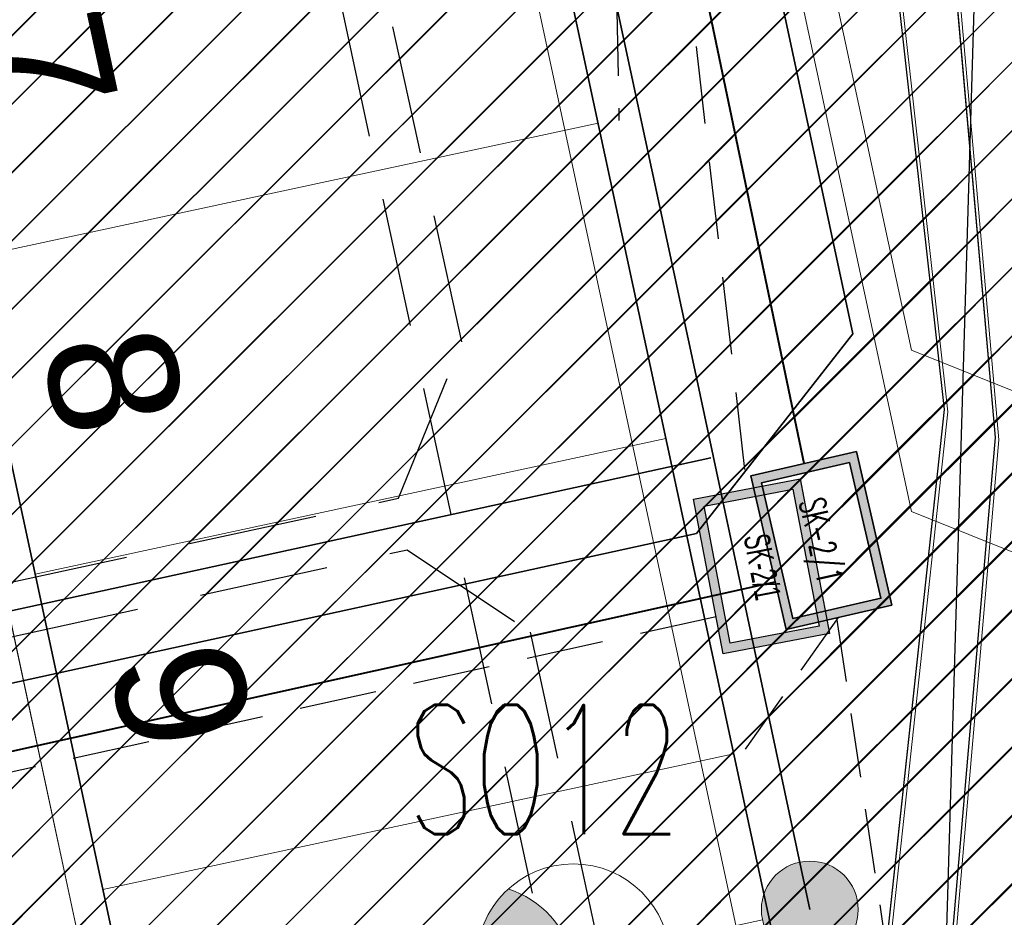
# Model space of a CAD drawing. Header units: metres. Extents: x 6567444 to 13135881, y 5574237 to 11149086.
# Tile 107 of 191: x 6567938 to 6567946, y 5574435 to 5574442. Entities that reach past the tile are written whole.
import ezdxf
from ezdxf.enums import TextEntityAlignment as Align

# ---------------------------------------------------------------- set-up
doc = ezdxf.new("R2010")
doc.units = ezdxf.units.M
for name, pattern in [('Krawędzie ukryte xs', [0.8999999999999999, 0.6, -0.2999999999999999]), ('Przerywana', [240, 120, -120]), ('Przerywana gęsta', [89.99999999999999, 59.99999999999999, -29.99999999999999]), ('Przerywana2', [1.5, 1, -0.5]), ('SEL_r', [1.5, 1, -0.5])]:
    doc.linetypes.add(name, pattern=pattern)
for name, color, linetype in [('01FORMA - PZT - Inne obiekty', 7, 'Continuous'), ('FORMA - Arch 01 - 820-G Rysunki Obrazki', 7, 'Continuous'), ('FORMA - Arch 01 - PZT 1 Strefy', 7, 'Continuous'), ('FORMA - Arch 01 - PZT-3 Zagospodarowanie', 7, 'Continuous'), ('SEL_atrybut_bloku1', 7, 'Continuous'), ('SEL_atrybut_bloku2', 9, 'Continuous'), ('SEN_atrybut_bloku1', 7, 'Continuous'), ('SEN_atrybut_bloku2', 9, 'Continuous')]:
    doc.layers.add(name, color=color, linetype=linetype)
for name, color, linetype, lineweight in [('GES_PrzewodElektroenergetyczny', 1, 'Continuous', 18), ('OTRS', 7, 'Continuous', 13), ('OTRS_O', 7, 'Continuous', 20), ('SEL_kanalizacja_kablowa_nN', 1, 'SEL_knN', 40), ('SEL_sieci_kable_nN', 7, 'SEL_eN', 35), ('SEL_sieci_kable_nN_oswietlenie', 7, 'SEL_eNN', 35), ('SEL_sieci_oswietlenie_oprawy', 152, 'Continuous', 20), ('SEL_sieci_pomocnicza_przerywana', 140, 'SEL_r', 25), ('SEN_studnia_kablowa_typ', 30, 'Continuous', 20)]:
    doc.layers.add(name, color=color, linetype=linetype, lineweight=lineweight)
doc.styles.add('ARIAL', font='arial.ttf')
doc.styles.add('BDOT', font='arial.ttf', dxfattribs={"width": 0.9})
doc.styles.add('ROMANS', font='romans.shx', dxfattribs={"width": 0.9})
doc.styles.add('STYL_AUTOMATYCZNY_10', font='arial.ttf', dxfattribs={"width": 0.8})
doc.styles.add('STYL_AUTOMATYCZNY_12', font='arial.ttf', dxfattribs={"width": 0.6000000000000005})
doc.linetypes.add('likwidacja1', pattern='A,0,-1,["X",ROMANS,S=0.6,R=0,X=-0.1,Y=-0.3],-1', length=2)
doc.linetypes.add('SEL_eN', pattern='A,5,["eN",ARIAL,S=1,R=0,X=1.8,Y=0.25],5', length=10)
doc.linetypes.add('SEL_eNN', pattern='A,5,["eNN",ARIAL,S=1,R=0,X=1.45,Y=0.25],5', length=10)
doc.linetypes.add('SEL_knN', pattern='A,5,["knN",ARIAL,S=1,R=0,X=1.8,Y=0.25],5', length=10)
doc.linetypes.add('X 1_2', pattern='A,0,[8,PR1183 ChorzĂłw MetalowcĂłw V091.Shx,S=0.0392063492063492,R=0,X=0,Y=0],-4.94,0', length=4.94)
pattern_1 = [(45, (0, 0), (-0.2651650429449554, 0.2651650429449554), [])]

# ---------------------------------------------------------------- blocks, each defined once
blk = doc.blocks.new('OTRS')
at = {"layer": 'OTRS', "color": 0, "lineweight": -3, "const_width": 0.09}
blk.add_lwpolyline([(-0.045, 0, 1), (0.045, 0, 1)], format="xyb", close=True, dxfattribs=at)
at = {"layer": 'OTRS_O', "color": 0, "style": 'BDOT'}
blk.add_attdef('RZEDNA', (0.5138805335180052, 0.5151789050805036), '', height=1.5, dxfattribs=at)
blk = doc.blocks.new('_MDCP')
at = {"layer": 'GES_PrzewodElektroenergetyczny', "color": 1, "linetype": 'Continuous', "lineweight": 18, "flags": 128}
for points in [[(6567942.934, 5574466.809), (6567944.53, 5574458.29), (6567944.75, 5574448.65), (6567945.610000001, 5574438.89), (6567944.63, 5574427.54), (6567944.792, 5574427.138), (6567945.17, 5574426.837), (6567949.72, 5574425.88), (6567955.66, 5574424.64), (6567962.674, 5574423.669), (6567963.11, 5574423.25), (6567964.6, 5574419.39), (6567965.83, 5574417.86), (6567968.68, 5574416.23), (6567969.34, 5574416.15)], [(6567942.59, 5574466.75), (6567944.04, 5574458.24), (6567944.133999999, 5574448.809), (6567945.215, 5574439.107), (6567943.97, 5574427.6), (6567944.12, 5574426.81), (6567944.92, 5574426.22), (6567949.595, 5574425.139), (6567955.44, 5574423.9), (6567962.16, 5574422.63), (6567962.58, 5574422.47), (6567964.12, 5574418.85), (6567965.84, 5574417.26), (6567968.53, 5574415.86), (6567969.37, 5574415.86)], [(6567940.21, 5574475.47), (6567941.561, 5574472.315), (6567942.934, 5574466.809), (6567944.53, 5574458.29), (6567944.75, 5574448.65), (6567945.610000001, 5574438.89), (6567944.63, 5574427.54)], [(6567943.97, 5574427.6), (6567945.215, 5574439.107), (6567944.133999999, 5574448.809), (6567944.04, 5574458.24), (6567942.59, 5574466.75), (6567941.22, 5574472.16), (6567939.84, 5574475.39)]]:
    blk.add_lwpolyline(points, dxfattribs=at)
at = {"layer": 'OTRS', "xscale": 0.5, "yscale": 0.5, "zscale": 0.5}
blk.add_blockref('OTRS', (6567947.556, 5574437.042, 299.346), dxfattribs=at).add_auto_attribs({'RZEDNA': '299.35'})
blk = doc.blocks.new('Miejsca parkingowe 27[25]', base_point=(6567933.967839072, 5574456.136126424))
at = {"layer": 'FORMA - Arch 01 - PZT-3 Zagospodarowanie', "color": 7, "linetype": 'Przerywana gęsta', "lineweight": 13}
for p, q in [((6567937.64499924, 5574439.026816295), (6567942.533373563, 5574440.077433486)), ((6567938.170307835, 5574436.582629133), (6567943.058682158, 5574437.633246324)), ((6567938.695616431, 5574434.138441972), (6567943.583990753, 5574435.189059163))]:
    blk.add_line(p, q, dxfattribs=at)
at = {"layer": 'FORMA - Arch 01 - PZT-3 Zagospodarowanie', "color": 7, "lineweight": 13, "style": 'STYL_AUTOMATYCZNY_10'}
for tag, p in [('num_start_0', (6567935.103054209, 5574455.200049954)), ('num_start_1', (6567935.628362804, 5574452.755862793)), ('num_start_2', (6567936.1536714, 5574450.303305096)), ('num_start_3', (6567936.678979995, 5574447.86748847)), ('num_start_4', (6567937.20428859, 5574445.414930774)), ('num_start_5', (6567937.729597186, 5574442.970743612)), ('num_start_6', (6567938.254905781, 5574440.534926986)), ('num_start_7', (6567938.780214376, 5574438.082034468)), ('num_start_8', (6567939.305522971, 5574435.637847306)), ('num_start_9', (6567939.830831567, 5574433.193994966))]:
    blk.add_attdef(tag, text='', height=1, rotation=282.1295861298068, dxfattribs=at).set_placement(p, align=Align.MIDDLE_CENTER)
blk = doc.blocks.new('PR1183 Chorzów Metalowców V09_TT')
at = {"layer": 'FORMA - Arch 01 - 820-G Rysunki Obrazki', "linetype": 'Continuous', "lineweight": 25, "true_color": 0xff8040}
h = blk.add_hatch(color=11, dxfattribs=at)
h.paths.add_polyline_path([(6567943.272447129, 5574437.163351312), (6567943.501836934, 5574435.965110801), (6567944.326854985, 5574436.123051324), (6567944.097465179, 5574437.321291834)])
h.paths.add_polyline_path([(6567943.354360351, 5574437.107761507), (6567944.041875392, 5574437.239378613), (6567944.244941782, 5574436.17864113), (6567943.55742674, 5574436.047024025)], flags=0)
at = {"layer": 'FORMA - Arch 01 - PZT 1 Strefy', "linetype": 'Continuous', "lineweight": 0, "true_color": 0x69697f}
h = blk.add_hatch(dxfattribs=at)
h.set_pattern_fill('ANSI31', color=8, scale=3, style=0)
h.set_pattern_definition(pattern_1)
h.paths.add_polyline_path([(6567868.664004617, 5574447.184411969), (6567873.254378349, 5574448.170982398), (6567873.81264355, 5574447.810233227), (6567888.538679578, 5574450.975176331, -0.2338841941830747), (6567889.39859895, 5574450.757610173, -0.1644023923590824), (6567889.726477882, 5574450.207624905), (6567892.634322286, 5574436.677833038), (6567887.555077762, 5574435.58619372), (6567887.675547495, 5574435.025664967), (6567887.675759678, 5574435.024677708, -0.4141019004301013), (6567887.21524024, 5574434.313034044), (6567887.039258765, 5574434.275211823), (6567887.371253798, 5574432.730485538), (6567888.656896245, 5574433.006797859), (6567888.619074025, 5574433.182779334, -0.414213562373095), (6567889.079604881, 5574433.895458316), (6567893.048964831, 5574434.748559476), (6567893.321766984, 5574433.479249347), (6567898.209538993, 5574434.529737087), (6567906.331358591, 5574396.740050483), (6567909.835853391, 5574380.434128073), (6567926.815433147, 5574389.767760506), (6567940.832748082, 5574410.262560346, 0.1983726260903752), (6567942.208358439, 5574417.794146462), (6567932.917221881, 5574461.024500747), (6567905.127545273, 5574455.051899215, -0.414213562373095), (6567901.564150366, 5574457.354553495), (6567901.459088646, 5574457.843390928, -0.414213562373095), (6567903.761742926, 5574461.406785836), (6567939.749191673, 5574469.141265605, -0.06325303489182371), (6567941.004623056, 5574469.248694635), (6567939.791759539, 5574475.42811624, -0.05279866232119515), (6567938.687285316, 5574475.025393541), (6567900.545652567, 5574466.852588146, -0.08662822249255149), (6567900.201980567, 5574466.839220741), (6567886.587313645, 5574463.892713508), (6567887.529887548, 5574459.452462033), (6567888.307344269, 5574455.835065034), (6567882.191982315, 5574454.520741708), (6567875.15269556, 5574453.007846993), (6567867.754174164, 5574451.417744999)])
h.paths.add_polyline_path([(6567903.070370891, 5574442.847166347), (6567912.847119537, 5574444.948400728), (6567923.521390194, 5574395.282517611), (6567913.744641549, 5574393.18128323)], flags=0)
h.paths.add_polyline_path([(6567925.121426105, 5574405.927923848, -0.004779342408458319), (6567925.108839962, 5574405.983876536), (6567925.133464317, 5574405.98916884)], flags=0)
h.paths.add_polyline_path([(6567932.495318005, 5574408.257825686), (6567927.606943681, 5574407.207208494), (6567918.151388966, 5574451.202577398), (6567927.928137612, 5574453.303811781), (6567936.333075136, 5574414.1968172), (6567931.444700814, 5574413.146200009)], flags=0)
at = {"layer": 'FORMA - Arch 01 - PZT 1 Strefy', "linetype": 'Continuous', "lineweight": 0, "true_color": 0x577933}
h = blk.add_hatch(dxfattribs=at)
h.set_pattern_fill('ANSI31', color=77, scale=3, style=0)
h.set_pattern_definition(pattern_1)
h.paths.add_polyline_path([(6567874.014055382, 5574368.78710555), (6567903.730000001, 5574375.509999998), (6567926.870000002, 5574388.23), (6567941.769343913, 5574410.008191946), (6567945.870000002, 5574425.679999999), (6567946.274437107, 5574437.79064444), (6567944.961367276, 5574438.317753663), (6567943.08999675, 5574447.024978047), (6567939.696084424, 5574458.047658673), (6567938.856213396, 5574457.186743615), (6567945.454089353, 5574426.48775287), (6567940.56571503, 5574425.437135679), (6567942.208358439, 5574417.794146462, -0.1983490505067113), (6567940.832748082, 5574410.262560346), (6567926.815433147, 5574389.767760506), (6567903.432510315, 5574376.914226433), (6567873.643360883, 5574370.51189502)])
at = {"layer": 'FORMA - Arch 01 - PZT 1 Strefy', "linetype": 'Continuous', "lineweight": 0, "true_color": 0x4b7a78}
h = blk.add_hatch(dxfattribs=at)
h.set_pattern_fill('ANSI31', color=137, scale=3, style=0)
h.set_pattern_definition(pattern_1)
h.paths.add_polyline_path([(6567933.967839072, 5574456.136126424), (6567940.56571503, 5574425.437135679), (6567945.454089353, 5574426.48775287), (6567938.856213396, 5574457.186743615)])
at = {"layer": 'FORMA - Arch 01 - PZT 1 Strefy', "linetype": 'Continuous', "lineweight": 0, "true_color": 0x606060}
h = blk.add_hatch(dxfattribs=at)
h.set_pattern_fill('ANSI31', color=251, scale=3, style=0)
h.set_pattern_definition(pattern_1)
h.paths.add_polyline_path([(6567940.646837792, 5574454.959821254), (6567940.758775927, 5574454.596270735), (6567942.288285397, 5574449.647083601), (6567943.089996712, 5574447.024978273), (6567944.961367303, 5574438.317753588), (6567946.27443687, 5574437.79064438), (6567946.409999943, 5574441.850000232), (6567943.719527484, 5574455.487426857)])
at = {"layer": '01FORMA - PZT - Inne obiekty', "color": 1, "linetype": 'X 1_2', "lineweight": 25}
for p, q in [((6567944.134, 5574447.559), (6567945.215000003, 5574437.856999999)), ((6567944.75, 5574447.399999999), (6567945.610000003, 5574437.639999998)), ((6567945.215000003, 5574437.856999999), (6567943.970000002, 5574426.349999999)), ((6567945.610000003, 5574437.639999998), (6567944.630000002, 5574426.289999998))]:
    blk.add_line(p, q, dxfattribs=at)
at = {"layer": 'FORMA - Arch 01 - 820-G Rysunki Obrazki', "color": 7, "linetype": 'likwidacja1', "lineweight": 13, "flags": 128}
for points in [[(6567935.187003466, 5574487.767404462), (6567940.237822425, 5574474.2030917), (6567941.588822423, 5574471.0480917), (6567942.961822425, 5574465.542091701), (6567944.557822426, 5574457.023091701), (6567944.777822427, 5574447.3830917), (6567945.637822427, 5574437.6230917), (6567944.657822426, 5574426.273091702), (6567944.819822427, 5574425.8710917), (6567945.197822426, 5574425.570091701), (6567945.240637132, 5574425.561086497)], [(6567935.18352519, 5574485.948272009), (6567939.867822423, 5574474.1230917), (6567941.247822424, 5574470.8930917), (6567942.617822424, 5574465.4830917), (6567944.067822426, 5574456.973091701), (6567944.161822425, 5574447.5420917), (6567945.242822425, 5574437.8400917), (6567943.997822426, 5574426.333091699), (6567944.147822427, 5574425.543091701), (6567944.947822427, 5574424.9530917), (6567945.084895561, 5574424.921396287)]]:
    blk.add_lwpolyline(points, dxfattribs=at)
at = {"layer": 'FORMA - Arch 01 - 820-G Rysunki Obrazki', "color": 1, "linetype": 'Przerywana2', "lineweight": 25}
for points in [[(6567942.676759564, 5574424.376401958), (6567942.539385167, 5574425.015585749), (6567943.914851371, 5574425.311203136), (6567932.201224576, 5574479.81306448)], [(6567893.929283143, 5574426.940458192), (6567940.985231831, 5574437.171347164), (6567941.477756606, 5574438.38113531), (6567937.148508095, 5574458.140719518), (6567936.456319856, 5574458.492885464), (6567935.874944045, 5574458.397802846), (6567935.925346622, 5574458.406046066)], [(6567894.04034909, 5574426.423683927), (6567941.05484053, 5574436.771518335), (6567942.005727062, 5574436.13316094), (6567944.365067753, 5574425.346138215), (6567944.156551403, 5574425.039182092), (6567943.00788563, 5574424.802418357)]]:
    blk.add_lwpolyline(points, dxfattribs=at)
at = {"layer": 'FORMA - Arch 01 - 820-G Rysunki Obrazki', "color": 1, "linetype": 'Przerywana', "lineweight": 25}
blk.add_lwpolyline([(6567941.597215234, 5574461.357887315), (6567945.468322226, 5574441.72826763), (6567945.035489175, 5574427.213594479), (6567944.775827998, 5574425.095662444)], dxfattribs=at)
at = {"layer": 'FORMA - Arch 01 - 820-G Rysunki Obrazki', "color": 11, "linetype": 'Krawędzie ukryte xs', "lineweight": 25, "true_color": 0xff8040}
for points in [[(6567941.041247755, 5574460.342815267), (6567943.684956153, 5574437.242321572)], [(6567943.447222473, 5574436.250394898), (6567894.256150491, 5574425.419590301)]]:
    blk.add_lwpolyline(points, dxfattribs=at)
at = {"layer": 'FORMA - Arch 01 - 820-G Rysunki Obrazki', "color": 7, "linetype": 'Continuous', "lineweight": 25}
for points in [[(6567944.097465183, 5574437.321291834), (6567944.326854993, 5574436.123051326), (6567943.501836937, 5574435.965110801), (6567943.272447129, 5574437.16335131)], [(6567944.041875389, 5574437.239378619), (6567944.244941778, 5574436.17864112), (6567943.55742673, 5574436.047024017), (6567943.354360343, 5574437.107761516)]]:
    blk.add_lwpolyline(points, close=True, dxfattribs=at)
at = {"layer": 'FORMA - Arch 01 - 820-G Rysunki Obrazki', "color": 11, "linetype": 'Continuous', "lineweight": 25, "true_color": 0xff8040, "flags": 128}
for points in [[(6567944.097465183, 5574437.321291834), (6567944.326854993, 5574436.123051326), (6567943.501836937, 5574435.965110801), (6567943.272447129, 5574437.16335131)], [(6567944.041875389, 5574437.239378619), (6567944.244941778, 5574436.17864112), (6567943.55742673, 5574436.047024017), (6567943.354360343, 5574437.107761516)]]:
    blk.add_lwpolyline(points, close=True, dxfattribs=at)
at = {"layer": 'FORMA - Arch 01 - PZT 1 Strefy', "color": 254, "linetype": 'Continuous', "lineweight": 13, "true_color": 0xd2d2ff}
blk.add_line((6567942.208358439, 5574417.794146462), (6567932.917221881, 5574461.024500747), dxfattribs=at)
at = {"layer": 'FORMA - Arch 01 - PZT 1 Strefy', "color": 71, "linetype": 'Continuous', "lineweight": 13, "true_color": 0xaff266}
for p, q in [((6567938.856213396, 5574457.186743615), (6567945.454089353, 5574426.48775287)), ((6567944.961367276, 5574438.317753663), (6567943.08999675, 5574447.024978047)), ((6567946.274437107, 5574437.79064444), (6567944.961367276, 5574438.317753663))]:
    blk.add_line(p, q, dxfattribs=at)
at = {"layer": 'FORMA - Arch 01 - PZT 1 Strefy', "color": 131, "linetype": 'Continuous', "lineweight": 13, "true_color": 0x97f4f0}
for p, q in [((6567945.454089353, 5574426.48775287), (6567938.856213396, 5574457.186743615)), ((6567933.967839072, 5574456.136126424), (6567940.56571503, 5574425.437135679))]:
    blk.add_line(p, q, dxfattribs=at)
at = {"layer": 'FORMA - Arch 01 - PZT 1 Strefy', "color": 9, "linetype": 'Continuous', "lineweight": 13}
for p, q in [((6567943.089996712, 5574447.024978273), (6567944.961367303, 5574438.317753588)), ((6567944.961367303, 5574438.317753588), (6567946.27443687, 5574437.79064438))]:
    blk.add_line(p, q, dxfattribs=at)
at = {"layer": 'FORMA - Arch 01 - PZT-3 Zagospodarowanie', "color": 7, "linetype": 'Continuous', "lineweight": 35}
for p, q in [((6567932.917221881, 5574461.024500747), (6567942.208358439, 5574417.794146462)), ((6567938.856213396, 5574457.186743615), (6567945.454089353, 5574426.48775287))]:
    blk.add_line(p, q, dxfattribs=at)
at = {"layer": 'FORMA - Arch 01 - PZT-3 Zagospodarowanie', "color": 7, "linetype": 'Continuous', "lineweight": 18}
for p, q in [((6567943.08999675, 5574447.024978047), (6567944.961367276, 5574438.317753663)), ((6567944.961367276, 5574438.317753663), (6567946.274437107, 5574437.79064444))]:
    blk.add_line(p, q, dxfattribs=at)
at = {"layer": 'FORMA - Arch 01 - PZT-3 Zagospodarowanie', "color": 7, "linetype": 'Przerywana gęsta', "lineweight": 15}
ref = blk.add_blockref('Miejsca parkingowe 27[25]', (6567933.967839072, 5574456.136126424), dxfattribs=at)
ref.add_attrib('num_start_6', '7', dxfattribs={"color": 7, "lineweight": 13, "height": 1, "rotation": 282.1295861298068, "style": 'STYL_AUTOMATYCZNY_10'}).set_placement((6567938.254905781, 5574440.534926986), align=Align.MIDDLE_CENTER)
ref.add_attrib('num_start_7', '8', dxfattribs={"color": 7, "lineweight": 13, "height": 1, "rotation": 282.1295861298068, "style": 'STYL_AUTOMATYCZNY_10'}).set_placement((6567938.780214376, 5574438.082034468), align=Align.MIDDLE_CENTER)
ref.add_attrib('num_start_8', '9', dxfattribs={"color": 7, "lineweight": 13, "height": 1, "rotation": 282.1295861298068, "style": 'STYL_AUTOMATYCZNY_10'}).set_placement((6567939.305522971, 5574435.637847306), align=Align.MIDDLE_CENTER)
at = {"layer": 'FORMA - Arch 01 - 820-G Rysunki Obrazki', "color": 7, "linetype": 'Continuous', "lineweight": 25, "insert": (6567943.656462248, 5574436.871924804), "char_height": 0.2, "attachment_point": 7, "rotation": 280.8375149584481, "style": 'STYL_AUTOMATYCZNY_12'}
blk.add_mtext('\\A1;{\\pql;\\fArial|b0|i0|c238|p0;\\W0.600000;SK-2/1}', dxfattribs=at)
blk = doc.blocks.new('GE.I.6640.1.468.2024_MDCP_dodatkowe pomiary_12.03.2026')
at = {"layer": 'GES_PrzewodElektroenergetyczny', "color": 1, "linetype": 'Continuous', "lineweight": 18, "flags": 128}
for points in [[(6567942.934, 5574466.809), (6567944.53, 5574458.29), (6567944.75, 5574448.65), (6567945.610000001, 5574438.89), (6567944.63, 5574427.54), (6567944.792, 5574427.138), (6567945.17, 5574426.837), (6567949.72, 5574425.88), (6567955.66, 5574424.64), (6567962.674, 5574423.669), (6567963.11, 5574423.25), (6567964.6, 5574419.39), (6567965.83, 5574417.86), (6567968.68, 5574416.23), (6567969.34, 5574416.15)], [(6567942.59, 5574466.75), (6567944.04, 5574458.24), (6567944.133999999, 5574448.809), (6567945.215, 5574439.107), (6567943.97, 5574427.6), (6567944.12, 5574426.81), (6567944.92, 5574426.22), (6567949.595, 5574425.139), (6567955.44, 5574423.9), (6567962.16, 5574422.63), (6567962.58, 5574422.47), (6567964.12, 5574418.85), (6567965.84, 5574417.26), (6567968.53, 5574415.86), (6567969.37, 5574415.86)], [(6567940.21, 5574475.47), (6567941.561, 5574472.315), (6567942.934, 5574466.809), (6567944.53, 5574458.29), (6567944.75, 5574448.65), (6567945.610000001, 5574438.89), (6567944.63, 5574427.54)], [(6567943.97, 5574427.6), (6567945.215, 5574439.107), (6567944.133999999, 5574448.809), (6567944.04, 5574458.24), (6567942.59, 5574466.75), (6567941.22, 5574472.16), (6567939.84, 5574475.39)]]:
    blk.add_lwpolyline(points, dxfattribs=at)
at = {"layer": 'OTRS', "xscale": 0.5, "yscale": 0.5, "zscale": 0.5}
blk.add_blockref('OTRS', (6567947.556, 5574437.042, 299.346), dxfattribs=at).add_auto_attribs({'RZEDNA': '299.35'})
blk = doc.blocks.new('oprawa zewnetrzna stojaca')
for points in [[(2.625000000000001, -1.57248888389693e-16, 0.2679491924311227), (2.25, 0.6495190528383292, 0.5773502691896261), (2.25, -0.6495190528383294, 0.2679491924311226)], [(0.375, 0, 1), (-0.375, 0, 1)]]:
    blk.add_hatch(color=256).paths.add_polyline_path(points)
blk.add_line((1.125, -6.540341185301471e-17), (0.375, -6.540341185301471e-17))
for centre, radius in [((1.875, -1.57248888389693e-16), 0.7500000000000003), ((0, 0), 0.375)]:
    blk.add_circle(centre, radius)
blk.add_arc((2.625000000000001, -2.950171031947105e-16), 0.7500000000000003, 120, 239.9999999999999)
at = {"layer": 'SEL_atrybut_bloku1', "style": 'ROMANS', "width": 0.6, "flags": 8}
blk.add_attdef('TYP', text='', height=1, dxfattribs=at).set_placement((1.87250034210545, 0.8999999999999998), align=Align.CENTER)
at = {"layer": 'SEL_atrybut_bloku2', "style": 'ROMANS', "width": 0.6, "flags": 8}
for tag, p in [('OPIS1', (1.872500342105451, -1.638064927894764)), ('OPIS2', (1.872500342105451, -2.499397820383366))]:
    blk.add_attdef(tag, text='', height=0.75, dxfattribs=at).set_placement(p, align=Align.CENTER)
blk = doc.blocks.new('studnia_SK2_1')
at = {"linetype": 'Continuous'}
h = blk.add_hatch(color=256, dxfattribs=at)
h.paths.add_polyline_path([(-0.6100000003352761, 0.8399999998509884), (-0.6100000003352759, 1.110223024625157e-16), (0.6099999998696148, 0), (0.6099999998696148, 0.8399999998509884)])
h.paths.add_polyline_path([(0.5399999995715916, 0.7700000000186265), (0.5399999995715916, 0.06999999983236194), (-0.5400000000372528, 0.06999999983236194), (-0.5400000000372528, 0.7700000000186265)], flags=16)
for points in [[(-0.6100000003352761, 0.8399999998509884), (0.6099999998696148, 0.8399999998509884), (0.6099999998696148, 0), (-0.6100000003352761, 0)], [(-0.5400000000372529, 0.7700000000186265), (0.5399999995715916, 0.7700000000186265), (0.5399999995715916, 0.06999999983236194), (-0.5400000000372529, 0.06999999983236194)]]:
    blk.add_lwpolyline(points, close=True, dxfattribs=at)
at = {"linetype": 'Continuous', "flags": 128}
for points in [[(-0.6100000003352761, 0.8399999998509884), (0.6099999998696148, 0.8399999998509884), (0.6099999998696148, 0), (-0.6100000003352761, 0), (-0.6100000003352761, 0.8399999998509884)], [(-0.5400000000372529, 0.7700000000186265), (0.5399999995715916, 0.7700000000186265), (0.5399999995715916, 0.06999999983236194), (-0.5400000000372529, 0.06999999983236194), (-0.5400000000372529, 0.7700000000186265)]]:
    blk.add_lwpolyline(points, dxfattribs=at)
at = {"layer": 'SEN_atrybut_bloku1', "style": 'ROMANS', "width": 0.6, "flags": 8}
blk.add_attdef('TYP', text='', height=1, dxfattribs=at).set_placement((0, 0.9399999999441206), align=Align.CENTER)
at = {"layer": 'SEN_atrybut_bloku2', "style": 'ROMANS', "width": 0.6, "flags": 8}
for tag, p in [('OPIS1', (0, -0.8500000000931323)), ('OPIS2', (0, -1.700000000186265))]:
    blk.add_attdef(tag, text='', height=0.75, dxfattribs=at).set_placement(p, align=Align.CENTER)
at = {"layer": 'SEN_studnia_kablowa_typ', "color": 0, "style": 'ROMANS', "width": 0.6}
blk.add_text('SK-2/1', height=0.2, dxfattribs=at).set_placement((0, 0.4199999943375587), align=Align.MIDDLE_CENTER)
blk = doc.blocks.new('PT-IE-001 PZT - instal. elektr XREFF')
at = {"layer": 'SEL_kanalizacja_kablowa_nN', "ltscale": 0.5}
for points in [[(6567944.130467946, 5574438.688635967), (6567942.614146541, 5574445.94472838)], [(6567894.237783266, 5574426.755141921), (6567943.904816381, 5574437.773366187)]]:
    blk.add_lwpolyline(points, dxfattribs=at)
at = {"layer": 'SEL_sieci_kable_nN', "ltscale": 0.8}
blk.add_lwpolyline([(6567894.250744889, 5574427.424751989), (6567943.294394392, 5574438.14721053), (6567944.507496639, 5574439.693594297), (6567940.279627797, 5574459.448667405), (6567940.540659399, 5574460.121941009)], dxfattribs=at)
at = {"layer": 'SEL_sieci_kable_nN_oswietlenie', "ltscale": 0.8}
for points in [[(6567941.150183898, 5574449.340809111), (6567941.150183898, 5574449.340809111), (6567943.291236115, 5574439.378793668), (6567944.173439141, 5574435.233319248)], [(6567927.715988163, 5574435.302220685), (6567943.406704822, 5574438.73269661)]]:
    blk.add_lwpolyline(points, dxfattribs=at)
at = {"layer": 'SEL_sieci_pomocnicza_przerywana', "ltscale": 0.5}
for points in [[(6567942.607372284, 5574445.943163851), (6567942.694444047, 5574441.348198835)], [(6567944.392552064, 5574437.497050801), (6567943.653631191, 5574436.448078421)], [(6567944.380101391, 5574437.494175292), (6567945.358334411, 5574430.998490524)]]:
    blk.add_lwpolyline(points, dxfattribs=at)
at = {"layer": 'SEL_sieci_kable_nN', "rotation": 283.0045640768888}
blk.add_blockref('studnia_SK2_1', (6567943.852830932, 5574437.998458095), dxfattribs=at)
at = {"layer": 'SEL_sieci_oswietlenie_oprawy'}
ref = blk.add_blockref('oprawa zewnetrzna stojaca', (6567944.173439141, 5574435.233319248), dxfattribs=dict(at, rotation=192.2005331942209))
ref.add_attrib('TYP', 'SO12', dxfattribs={"layer": 'SEL_atrybut_bloku1', "height": 0.9999999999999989, "style": 'ROMANS', "width": 0.6000000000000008, "flags": 8}).set_placement((6567942.113246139, 5574435.818402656), align=Align.CENTER)

msp = doc.modelspace()

# ---------------------------------------------------------------- block references
at = {"layer": 'Defpoints'}
msp.add_blockref('GE.I.6640.1.468.2024_MDCP_dodatkowe pomiary_12.03.2026', (0, 0), dxfattribs=at)

# ---------------------------------------------------------------- next in the draw order: block references
msp.add_blockref('PR1183 Chorzów Metalowców V09_TT', (0, 1.250091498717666))

# ---------------------------------------------------------------- next in the draw order: block references
msp.add_blockref('_MDCP', (0, 0))

# ---------------------------------------------------------------- next in the draw order: block references
msp.add_blockref('PT-IE-001 PZT - instal. elektr XREFF', (0, 0))

# ---------------------------------------------------------------- next in the draw order: hatches: boundary and pattern name
at = {"layer": 'FORMA - Arch 01 - PZT 1 Strefy', "linetype": 'Continuous', "lineweight": 0, "true_color": 0x69697f}
h = msp.add_hatch(dxfattribs=at)
h.set_pattern_fill('ANSI31', color=8, scale=3, style=0)
h.set_pattern_definition(pattern_1)
h.paths.add_polyline_path([(6567868.664004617, 5574447.184411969), (6567873.254378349, 5574448.170982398), (6567873.81264355, 5574447.810233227), (6567888.538679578, 5574450.975176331, -0.2338841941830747), (6567889.39859895, 5574450.757610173, -0.1644023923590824), (6567889.726477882, 5574450.207624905), (6567892.634322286, 5574436.677833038), (6567887.555077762, 5574435.58619372), (6567887.675547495, 5574435.025664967), (6567887.675759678, 5574435.024677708, -0.4141019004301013), (6567887.21524024, 5574434.313034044), (6567887.039258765, 5574434.275211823), (6567887.371253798, 5574432.730485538), (6567888.656896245, 5574433.006797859), (6567888.619074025, 5574433.182779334, -0.414213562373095), (6567889.079604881, 5574433.895458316), (6567893.048964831, 5574434.748559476), (6567893.321766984, 5574433.479249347), (6567898.209538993, 5574434.529737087), (6567906.331358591, 5574396.740050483), (6567909.835853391, 5574380.434128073), (6567926.815433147, 5574389.767760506), (6567940.832748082, 5574410.262560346, 0.1983726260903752), (6567942.208358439, 5574417.794146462), (6567932.917221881, 5574461.024500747), (6567905.127545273, 5574455.051899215, -0.414213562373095), (6567901.564150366, 5574457.354553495), (6567901.459088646, 5574457.843390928, -0.414213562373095), (6567903.761742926, 5574461.406785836), (6567939.749191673, 5574469.141265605, -0.06325303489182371), (6567941.004623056, 5574469.248694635), (6567939.791759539, 5574475.42811624, -0.05279866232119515), (6567938.687285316, 5574475.025393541), (6567900.545652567, 5574466.852588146, -0.08662822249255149), (6567900.201980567, 5574466.839220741), (6567886.587313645, 5574463.892713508), (6567887.529887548, 5574459.452462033), (6567888.307344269, 5574455.835065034), (6567882.191982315, 5574454.520741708), (6567875.15269556, 5574453.007846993), (6567867.754174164, 5574451.417744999)])
h.paths.add_polyline_path([(6567903.070370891, 5574442.847166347), (6567912.847119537, 5574444.948400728), (6567923.521390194, 5574395.282517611), (6567913.744641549, 5574393.18128323)], flags=0)
h.paths.add_polyline_path([(6567925.121426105, 5574405.927923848, -0.004779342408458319), (6567925.108839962, 5574405.983876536), (6567925.133464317, 5574405.98916884)], flags=0)
h.paths.add_polyline_path([(6567932.495318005, 5574408.257825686), (6567927.606943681, 5574407.207208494), (6567918.151388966, 5574451.202577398), (6567927.928137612, 5574453.303811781), (6567936.333075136, 5574414.1968172), (6567931.444700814, 5574413.146200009)], flags=0)
at = {"layer": 'FORMA - Arch 01 - PZT 1 Strefy', "linetype": 'Continuous', "lineweight": 0, "true_color": 0x577933}
h = msp.add_hatch(dxfattribs=at)
h.set_pattern_fill('ANSI31', color=77, scale=3, style=0)
h.set_pattern_definition(pattern_1)
h.paths.add_polyline_path([(6567874.014055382, 5574368.78710555), (6567903.730000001, 5574375.509999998), (6567926.870000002, 5574388.23), (6567941.769343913, 5574410.008191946), (6567945.870000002, 5574425.679999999), (6567946.274437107, 5574437.79064444), (6567944.961367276, 5574438.317753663), (6567943.08999675, 5574447.024978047), (6567939.696084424, 5574458.047658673), (6567938.856213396, 5574457.186743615), (6567945.454089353, 5574426.48775287), (6567940.56571503, 5574425.437135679), (6567942.208358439, 5574417.794146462, -0.1983490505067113), (6567940.832748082, 5574410.262560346), (6567926.815433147, 5574389.767760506), (6567903.432510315, 5574376.914226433), (6567873.643360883, 5574370.51189502)])
at = {"layer": 'FORMA - Arch 01 - PZT 1 Strefy', "linetype": 'Continuous', "lineweight": 0, "true_color": 0x4b7a78}
h = msp.add_hatch(dxfattribs=at)
h.set_pattern_fill('ANSI31', color=137, scale=3, style=0)
h.set_pattern_definition(pattern_1)
h.paths.add_polyline_path([(6567933.967839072, 5574456.136126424), (6567940.56571503, 5574425.437135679), (6567945.454089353, 5574426.48775287), (6567938.856213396, 5574457.186743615)])
at = {"layer": 'FORMA - Arch 01 - PZT 1 Strefy', "linetype": 'Continuous', "lineweight": 0, "true_color": 0x606060}
h = msp.add_hatch(dxfattribs=at)
h.set_pattern_fill('ANSI31', color=251, scale=3, style=0)
h.set_pattern_definition(pattern_1)
h.paths.add_polyline_path([(6567940.646837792, 5574454.959821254), (6567940.758775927, 5574454.596270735), (6567942.288285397, 5574449.647083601), (6567943.089996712, 5574447.024978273), (6567944.961367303, 5574438.317753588), (6567946.27443687, 5574437.79064438), (6567946.409999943, 5574441.850000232), (6567943.719527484, 5574455.487426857)])

# ---------------------------------------------------------------- next in the draw order: linework, layer by layer
at = {"layer": 'FORMA - Arch 01 - PZT 1 Strefy', "color": 254, "linetype": 'Continuous', "lineweight": 13, "true_color": 0xd2d2ff}
msp.add_line((6567942.208358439, 5574417.794146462), (6567932.917221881, 5574461.024500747), dxfattribs=at)
at = {"layer": 'FORMA - Arch 01 - PZT 1 Strefy', "color": 71, "linetype": 'Continuous', "lineweight": 13, "true_color": 0xaff266}
for p, q in [((6567938.856213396, 5574457.186743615), (6567945.454089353, 5574426.48775287)), ((6567944.961367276, 5574438.317753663), (6567943.08999675, 5574447.024978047)), ((6567946.274437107, 5574437.79064444), (6567944.961367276, 5574438.317753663))]:
    msp.add_line(p, q, dxfattribs=at)
at = {"layer": 'FORMA - Arch 01 - PZT 1 Strefy', "color": 131, "linetype": 'Continuous', "lineweight": 13, "true_color": 0x97f4f0}
for p, q in [((6567945.454089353, 5574426.48775287), (6567938.856213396, 5574457.186743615)), ((6567933.967839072, 5574456.136126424), (6567940.56571503, 5574425.437135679))]:
    msp.add_line(p, q, dxfattribs=at)
at = {"layer": 'FORMA - Arch 01 - PZT 1 Strefy', "color": 9, "linetype": 'Continuous', "lineweight": 13}
for p, q in [((6567943.089996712, 5574447.024978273), (6567944.961367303, 5574438.317753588)), ((6567944.961367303, 5574438.317753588), (6567946.27443687, 5574437.79064438))]:
    msp.add_line(p, q, dxfattribs=at)

doc.saveas('drawing.dxf')
